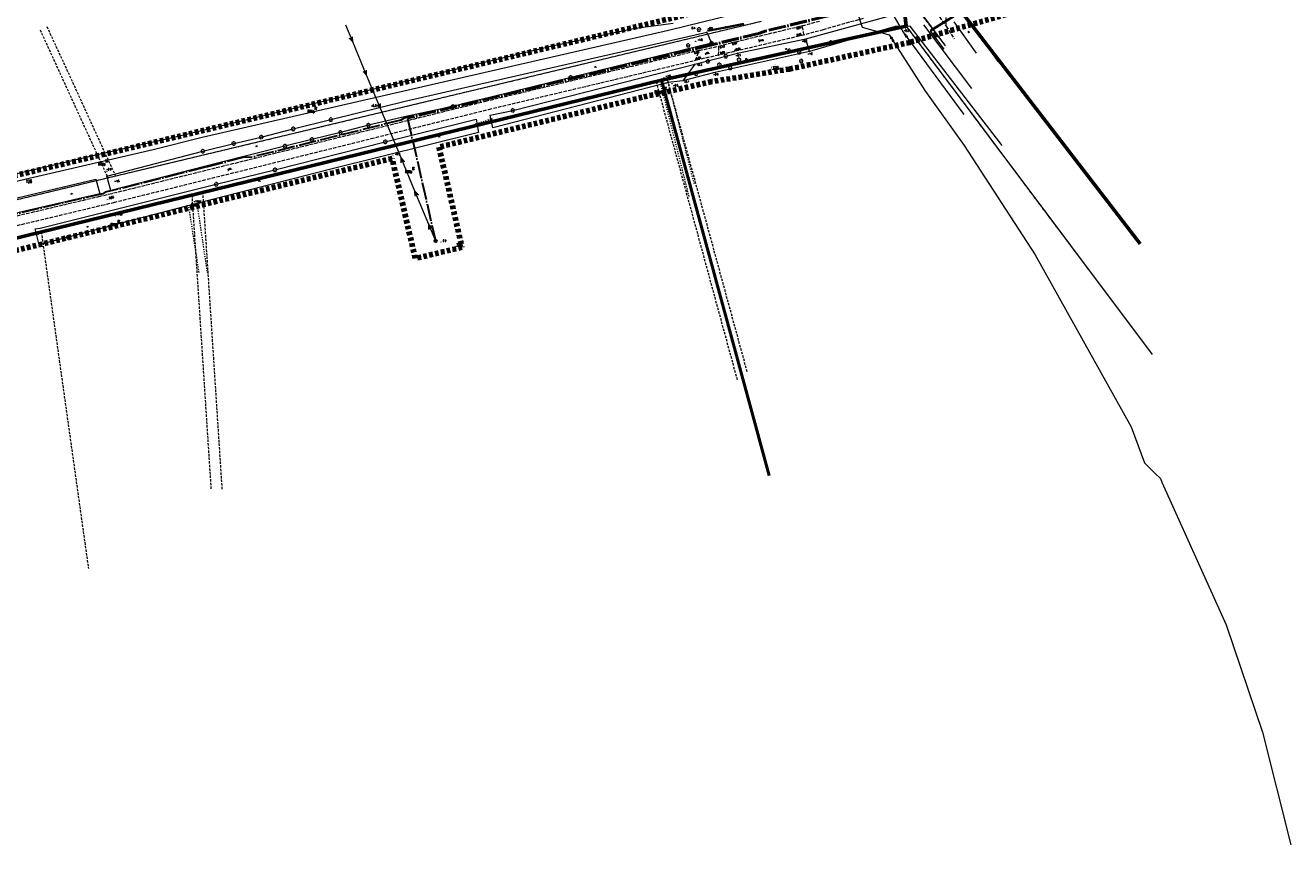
# Model space of a CAD drawing. Header units: metres. Extents: x 7389918 to 7395901, y 5992959 to 5996029.
# Tile 47 of 66: x 7394259 to 7394786, y 5994137 to 5994478. Entities that reach past the tile are written whole.
import ezdxf
from ezdxf.enums import TextEntityAlignment as Align

# ---------------------------------------------------------------- set-up
doc = ezdxf.new("R2010")
doc.units = ezdxf.units.M
doc.header["$MEASUREMENT"] = 0
for name, pattern in [('1', [0]), ('2', [1.5, 1, -0.5]), ('2_OTKJ', [2, 1.5, -0.5]), ('2_OTKR', [0]), ('2_OTWM', [1, 0.5, -0.5]), ('4', [2.5, 1.5, -1]), ('4_SUEP_A', [0]), ('4_SULO', [0]), ('4_SUTP_A', [0]), ('4_SUWP', [0]), ('ACAD_ISO04W100', [30, 24, -3, 0, -3])]:
    doc.linetypes.add(name, pattern=pattern)
doc.layers.get('0').update_dxf_attribs({"color": 250, "linetype": 'CONTINUOUS', "lineweight": 100})
for name, color, linetype, lineweight in [('# Orlen Projekt - granice nieustalone do ustalenia', 6, 'CONTINUOUS', 100), ('# projektowana LNSN', 10, 'CONTINUOUS', 30), ('_proj. linia kablowa SN', 10, 'ACAD_ISO04W100', 30), ('Dzialki', 7, '1', 18), ('GRANICE_ZLE_L_0', 2, '1', 50), ('Numery_dzialek', 7, 'CONTINUOUS', 13), ('OTK_E_T_0', 7, 'CONTINUOUS', 0), ('OTK_E_T_4', 7, 'CONTINUOUS', 0), ('OTK_L_0', 7, '2_OTKJ', 18), ('OTK_L_5', 7, 'CONTINUOUS', 18), ('OTK_L_8', 7, 'CONTINUOUS', 35), ('OTO_L_0', 7, 'CONTINUOUS', 35), ('OTR_T_0', 7, 'CONTINUOUS', 18), ('OTR_T_1', 7, 'CONTINUOUS', 18), ('OTW_L_3', 7, 'CONTINUOUS', 18), ('SUEP_L_0', 1, '4_SUEP_A', 18), ('SUL_L_1', 7, '4_SULO', 35), ('SUP_T_2', 7, 'CONTINUOUS', 18), ('SUWP_L_0', 5, '4_SUWP', 18), ('SUWR_T_0', 5, 'CONTINUOUS', 18)]:
    doc.layers.add(name, color=color, linetype=linetype, lineweight=lineweight)
for name, color, linetype, lineweight, true_color in [('Kontury', 7, '2', 18, 0x008000), ('Numery_konturow', 7, 'CONTINUOUS', 13, 0x008000), ('Numery_uzytkow', 7, 'CONTINUOUS', 13, 0x008000), ('OTZ_T_0', 7, 'CONTINUOUS', 18, 0x008000), ('SUTP_L_0', 7, '4_SUTP_A', 18, 0xff9100), ('SUTR_T_0', 7, 'CONTINUOUS', 18, 0xff9100), ('Uzytki', 7, '2', 18, 0x008000), ('ZAKRES_L_0', 7, '4', 100, 0x008080)]:
    doc.layers.add(name, color=color, linetype=linetype, lineweight=lineweight, true_color=true_color)
doc.styles.get("Standard").update_dxf_attribs({"font": 'Simplex.SHX', "width": 0.75})

# ---------------------------------------------------------------- blocks, each defined once
blk = doc.blocks.new('2_OTRS')
at = {"linetype": 'Continuous'}
blk.add_circle((0, 0), 0.045, dxfattribs=at)
blk = doc.blocks.new('2_OTRN')
at = {"linetype": 'Continuous'}
blk.add_circle((0, 0), 0.045, dxfattribs=at)
blk = doc.blocks.new('2_OTZL')
at = {"linetype": 'Continuous'}
blk.add_circle((0, 0), 0.045, dxfattribs=at)
for centre, start, end in [((-0.36, 0.12), 102.1445, 221.86), ((0, 0.38), 30.1401, 149.8599), ((0.36, 0.12), 318.14, 77.8555), ((-0.22, -0.3), 174.1482, 293.8542), ((0.22, -0.3), 246.1458, 5.8518)]:
    blk.add_arc(centre, 0.375, start, end, dxfattribs=at)
blk = doc.blocks.new('4_SUPP')
at = {"linetype": 'Continuous'}
blk.add_circle((0, 0), 0.25, dxfattribs=at)
blk = doc.blocks.new('4_SUPS')
at = {"linetype": 'Continuous'}
blk.add_circle((0, 0), 0.0625, dxfattribs=at)

msp = doc.modelspace()

# ---------------------------------------------------------------- linework, layer by layer
at = {"layer": '# Orlen Projekt - granice nieustalone do ustalenia', "linetype": '1', "lineweight": 60}
for p, q in [((7394625.77, 5994478.16), (7394624.14, 5994493.85)), ((7394647.56, 5994485.73), (7394723.13, 5994387.48)), ((7394523.96, 5994455.59), (7394625.77, 5994478.16)), ((7394202.23, 5994376.95), (7394523.96, 5994455.59))]:
    msp.add_line(p, q, dxfattribs=at)
at = {"layer": '# projektowana LNSN', "linetype": 'ACAD_ISO04W100', "ltscale": 0.3}
for points in [[(7394597.05, 5994485.66), (7394597.22, 5994484.97), (7394595.92, 5994484.67), (7394593.23, 5994482.6), (7394567.38, 5994476.3), (7394564.81, 5994475.4), (7394544.91, 5994470.55), (7394418.21, 5994440.1), (7394416.84, 5994439.77), (7394415.48, 5994439.01), (7394352.8, 5994423.4), (7394350.25, 5994423.53), (7394334.18, 5994419.42), (7394324.26, 5994416.89), (7394292.51, 5994408.96), (7394291.43, 5994408.37), (7393856.35, 5994307.57)], [(7394597.59, 5994485.78), (7394597.89, 5994484.59), (7394595.99, 5994484.15), (7394595.99, 5994484.15), (7394593.35, 5994482.11), (7394567.54, 5994475.83), (7394564.93, 5994474.91), (7394545.03, 5994470.07), (7394418.34, 5994439.62), (7394429.92, 5994388.9)]]:
    msp.add_lwpolyline(points, dxfattribs=at)
at = {"layer": '_proj. linia kablowa SN', "linetype": 'Continuous'}
msp.add_circle((7394430.01, 5994388.67, 10.14), 0.5, dxfattribs=at)
at = {"layer": 'Dzialki'}
for p, q in [((7394625.77, 5994478.16), (7394624.14, 5994493.85)), ((7394723.13, 5994387.48), (7394647.56, 5994485.73)), ((7394565.48, 5994480.06), (7394101.08, 5994368.72)), ((7394523.96, 5994455.59), (7394625.77, 5994478.16)), ((7394625.77, 5994478.16), (7394728.18, 5994341.4)), ((7394202.23, 5994376.95), (7394523.96, 5994455.59)), ((7394523.96, 5994455.59), (7394568.84, 5994291.11))]:
    msp.add_line(p, q, dxfattribs=at)
at = {"layer": 'GRANICE_ZLE_L_0'}
msp.add_line((7394523.96, 5994455.59), (7394568.84, 5994291.11), dxfattribs=at)
at = {"layer": 'Kontury'}
for p, q in [((7394723.13, 5994387.48), (7394647.56, 5994485.73)), ((7394565.48, 5994480.06), (7394296.82, 5994415.65)), ((7394265.35, 5994476.58), (7394293.65, 5994414.89)), ((7394268.25, 5994477.92), (7394296.82, 5994415.65)), ((7394526.41, 5994456.13), (7394625.77, 5994478.16)), ((7394625.77, 5994478.16), (7394701.78, 5994376.66)), ((7394333.16, 5994408.95), (7394521.73, 5994455.04)), ((7394521.73, 5994455.04), (7394523.96, 5994455.59)), ((7394521.73, 5994455.04), (7394555.43, 5994331.09)), ((7394523.96, 5994455.59), (7394526.41, 5994456.13)), ((7394523.96, 5994455.59), (7394568.84, 5994291.11)), ((7394559.65, 5994334.29), (7394526.41, 5994456.13)), ((7394293.65, 5994414.89), (7394157.5, 5994382.25)), ((7394296.82, 5994415.65), (7394293.65, 5994414.89)), ((7394265.87, 5994392.51), (7394328.54, 5994407.82)), ((7394328.54, 5994407.82), (7394333.16, 5994408.95)), ((7394328.54, 5994407.82), (7394336.5, 5994285.47)), ((7394341.19, 5994285.41), (7394333.16, 5994408.95)), ((7394204.1, 5994377.41), (7394265.87, 5994392.51)), ((7394265.87, 5994392.51), (7394285.49, 5994252.33))]:
    msp.add_line(p, q, dxfattribs=at)
at = {"layer": 'OTK_L_0', "linetype": '2_OTKJ'}
for p, q in [((7394627.58, 5994497.89), (7394642.47, 5994478.16)), ((7394582.61, 5994478.31), (7394589.73, 5994480.2)), ((7394607.98, 5994481.35), (7394591.28, 5994476.62)), ((7394642.19, 5994469.93), (7394632.38, 5994482.87)), ((7394642.47, 5994478.16), (7394642.39, 5994484.66)), ((7394553.01, 5994471.19), (7394582.61, 5994478.31)), ((7394583.28, 5994474.44), (7394582.61, 5994478.31)), ((7394591.28, 5994476.62), (7394583.28, 5994474.44)), ((7394642.47, 5994478.16), (7394645.8, 5994472.78)), ((7394539.72, 5994468.03), (7394547.9, 5994469.76)), ((7394547.74, 5994466.03), (7394547.9, 5994469.76)), ((7394547.9, 5994469.76), (7394553.01, 5994471.19)), ((7394583.28, 5994474.44), (7394554.2, 5994467.55)), ((7394539.72, 5994468.03), (7394451.23, 5994446.88)), ((7394538.1, 5994463.9), (7394539.72, 5994468.03)), ((7394547.74, 5994466.03), (7394538.1, 5994463.9)), ((7394554.2, 5994467.55), (7394547.74, 5994466.03)), ((7394452.06, 5994443.48), (7394538.1, 5994463.9)), ((7394451.23, 5994446.88), (7394402.3, 5994434.8)), ((7394403.16, 5994431.31), (7394452.06, 5994443.48)), ((7394402.3, 5994434.8), (7394295.22, 5994408.35)), ((7394296.06, 5994404.74), (7394403.16, 5994431.31)), ((7394290.25, 5994407.19), (7394153.43, 5994375.04)), ((7394295.22, 5994408.35), (7394290.25, 5994407.19)), ((7394154.62, 5994370.96), (7394291.09, 5994403.59)), ((7394291.09, 5994403.59), (7394296.06, 5994404.74))]:
    msp.add_line(p, q, dxfattribs=at)
at = {"layer": 'OTK_L_5', "linetype": '2_OTKR'}
for p, q in [((7394584, 5994472.77), (7394618.46, 5994482.26)), ((7394655.03, 5994466.86), (7394645.74, 5994479.98)), ((7394651.83, 5994480.76), (7394663.95, 5994463.42)), ((7394417.89, 5994446.97), (7394542.82, 5994475.61)), ((7394542.82, 5994475.61), (7394544.79, 5994471.04)), ((7394621.29, 5994477.93), (7394585.6, 5994467.5)), ((7394627.48, 5994478.17), (7394621.29, 5994477.93)), ((7394665.77, 5994428.48), (7394627.48, 5994478.17)), ((7394632.98, 5994478.68), (7394652.97, 5994452.18)), ((7394544.79, 5994471.04), (7394486.21, 5994456.8)), ((7394555.58, 5994466.87), (7394584, 5994472.77)), ((7394585.6, 5994467.5), (7394584, 5994472.77)), ((7394537.93, 5994462.28), (7394555.58, 5994466.87)), ((7394585.6, 5994467.5), (7394545.58, 5994458.75)), ((7394462.09, 5994443.05), (7394537.93, 5994462.28)), ((7394537.93, 5994462.28), (7394532.87, 5994455.4)), ((7394545.58, 5994458.75), (7394532.87, 5994455.4)), ((7394486.21, 5994456.8), (7394437.15, 5994444.69)), ((7394523.75, 5994453.88), (7394453.83, 5994435.75)), ((7394526.66, 5994454.71), (7394523.75, 5994453.88)), ((7394532.87, 5994455.4), (7394526.66, 5994454.71)), ((7394386.37, 5994439.21), (7394417.89, 5994446.97)), ((7394437.15, 5994444.69), (7394417.57, 5994440.54)), ((7394452.7, 5994441.02), (7394462.09, 5994443.05)), ((7394370.75, 5994435.34), (7394386.37, 5994439.21)), ((7394417.57, 5994440.54), (7394402.03, 5994436.86)), ((7394409.05, 5994429.95), (7394446.91, 5994439.46)), ((7394446.91, 5994439.46), (7394447.9, 5994433.81)), ((7394453.83, 5994435.75), (7394452.7, 5994441.02)), ((7394357.43, 5994431.93), (7394370.75, 5994435.34)), ((7394390.38, 5994433.87), (7394378.53, 5994430.92)), ((7394447.9, 5994433.81), (7394386.38, 5994418.64)), ((7394402.03, 5994436.86), (7394390.38, 5994433.87)), ((7394333.1, 5994426.08), (7394345.96, 5994429.26)), ((7394367.29, 5994428.15), (7394339.73, 5994421.17)), ((7394345.96, 5994429.26), (7394357.43, 5994431.93)), ((7394363.13, 5994418.28), (7394409.05, 5994429.95)), ((7394378.53, 5994430.92), (7394367.29, 5994428.15)), ((7394293.11, 5994415.69), (7394333.1, 5994426.08)), ((7394339.73, 5994421.17), (7394294.89, 5994409.7)), ((7394386.38, 5994418.64), (7394330.64, 5994404.29)), ((7394338.7, 5994412.29), (7394363.13, 5994418.28)), ((7394191.38, 5994391.62), (7394288.63, 5994414.37)), ((7394265.39, 5994394.1), (7394338.7, 5994412.29)), ((7394288.63, 5994414.37), (7394290.18, 5994408.39)), ((7394294.89, 5994409.7), (7394293.11, 5994415.69)), ((7394290.18, 5994408.39), (7394201.77, 5994387.89)), ((7394327.22, 5994403.48), (7394277.12, 5994390.24)), ((7394330.64, 5994404.29), (7394327.22, 5994403.48)), ((7394263.36, 5994393.76), (7394265.39, 5994394.1)), ((7394264.97, 5994387.08), (7394263.36, 5994393.76)), ((7394277.12, 5994390.24), (7394266.94, 5994387.64)), ((7394266.94, 5994387.64), (7394264.97, 5994387.08))]:
    msp.add_line(p, q, dxfattribs=at)
at = {"layer": 'OTK_L_8', "linetype": '2_OTKJ'}
for p, q in [((7394448.34, 5994437.67), (7394447.86, 5994437.51)), ((7394449.29, 5994438), (7394448.81, 5994437.83)), ((7394450.24, 5994438.32), (7394449.76, 5994438.16)), ((7394451.19, 5994438.65), (7394450.71, 5994438.49)), ((7394452.14, 5994438.98), (7394451.66, 5994438.82)), ((7394453.09, 5994439.31), (7394452.61, 5994439.14)), ((7394453.3, 5994439.75), (7394453.09, 5994439.31)), ((7394453.53, 5994439.09), (7394453.09, 5994439.31)), ((7394446.91, 5994437.18), (7394446.47, 5994437.4)), ((7394446.91, 5994437.18), (7394446.7, 5994436.73)), ((7394447.39, 5994437.34), (7394446.91, 5994437.18)), ((7394259.83, 5994391.07), (7394259.36, 5994391)), ((7394260.78, 5994391.21), (7394260.31, 5994391.14)), ((7394261.73, 5994391.35), (7394261.26, 5994391.28)), ((7394262.68, 5994391.49), (7394262.21, 5994391.42)), ((7394263.63, 5994391.63), (7394263.16, 5994391.56)), ((7394264.58, 5994391.77), (7394264.11, 5994391.7)), ((7394264.88, 5994392.16), (7394264.58, 5994391.77)), ((7394264.98, 5994391.47), (7394264.58, 5994391.77))]:
    msp.add_line(p, q, dxfattribs=at)
at = {"layer": 'OTO_L_0'}
for p, q in [((7394550.69, 5994477.61), (7394543.09, 5994476.12)), ((7394558.29, 5994479.1), (7394550.69, 5994477.61))]:
    msp.add_line(p, q, dxfattribs=at)
msp.add_circle((7394550.69, 5994477.61), 0.17, dxfattribs=at)
at = {"layer": 'OTW_L_3', "linetype": '2_OTWM'}
for p, q in [((7394523.75, 5994453.88), (7394526.66, 5994454.71)), ((7394535.48, 5994407.23), (7394523.75, 5994453.88)), ((7394526.66, 5994454.71), (7394537.64, 5994412.12)), ((7394327.22, 5994403.48), (7394330.64, 5994404.29)), ((7394331.56, 5994375.63), (7394327.22, 5994403.48)), ((7394330.64, 5994404.29), (7394334.91, 5994375.5))]:
    msp.add_line(p, q, dxfattribs=at)
at = {"layer": 'SUEP_L_0', "linetype": '4_SUEP_A'}
for p, q in [((7394395.53, 5994471.54), (7394392.64, 5994478.46)), ((7394394.06, 5994473.09), (7394395.53, 5994471.54)), ((7394394.06, 5994473.09), (7394395.14, 5994472.46)), ((7394395.14, 5994472.46), (7394395.45, 5994473.67)), ((7394395.53, 5994471.54), (7394395.45, 5994473.67)), ((7394401.29, 5994457.69), (7394395.53, 5994471.54)), ((7394399.83, 5994459.25), (7394401.29, 5994457.69)), ((7394399.83, 5994459.25), (7394400.9, 5994458.61)), ((7394400.9, 5994458.61), (7394401.21, 5994459.82)), ((7394401.29, 5994457.69), (7394401.21, 5994459.82)), ((7394407.05, 5994443.84), (7394401.29, 5994457.69)), ((7394405.59, 5994445.4), (7394407.05, 5994443.84)), ((7394405.59, 5994445.4), (7394406.67, 5994444.76)), ((7394406.67, 5994444.76), (7394406.98, 5994445.97)), ((7394407.05, 5994443.84), (7394406.98, 5994445.97)), ((7394415.6, 5994423.29), (7394407.05, 5994443.84)), ((7394421.37, 5994409.44), (7394415.6, 5994423.29)), ((7394415.68, 5994421.16), (7394415.6, 5994423.29)), ((7394415.6, 5994423.29), (7394417.06, 5994421.73)), ((7394415.68, 5994421.16), (7394415.99, 5994422.37)), ((7394415.99, 5994422.37), (7394417.06, 5994421.73)), ((7394427.13, 5994395.59), (7394421.37, 5994409.44)), ((7394421.44, 5994407.31), (7394421.37, 5994409.44)), ((7394421.37, 5994409.44), (7394422.83, 5994407.88)), ((7394421.44, 5994407.31), (7394421.75, 5994408.52)), ((7394421.75, 5994408.52), (7394422.83, 5994407.88)), ((7394430.01, 5994388.67), (7394427.13, 5994395.59)), ((7394427.21, 5994393.46), (7394427.13, 5994395.59)), ((7394427.13, 5994395.59), (7394428.59, 5994394.04)), ((7394427.21, 5994393.46), (7394427.52, 5994394.67)), ((7394427.52, 5994394.67), (7394428.59, 5994394.04))]:
    msp.add_line(p, q, dxfattribs=at)
at = {"layer": 'SUL_L_1', "linetype": '4_SULO'}
msp.add_line((7394636.11, 5994476.3), (7394645.65, 5994482.3), dxfattribs=at)
at = {"layer": 'SUTP_L_0', "linetype": '4_SUTP_A'}
for p, q in [((7394625.65, 5994492.13), (7394641.72, 5994470.3)), ((7394620.71, 5994482.22), (7394624.56, 5994475.61)), ((7394636.11, 5994476.3), (7394645.65, 5994482.3)), ((7394512.16, 5994477.02), (7394477.9, 5994469.69)), ((7394528.83, 5994479.28), (7394512.16, 5994477.02)), ((7394624.56, 5994475.61), (7394649.82, 5994441.29)), ((7394636.13, 5994475.88), (7394636.11, 5994476.3)), ((7394641.62, 5994468.54), (7394636.13, 5994475.88)), ((7394477.9, 5994469.69), (7394323.39, 5994432.32)), ((7394323.39, 5994432.32), (7394289.89, 5994424.63)), ((7394289.89, 5994424.63), (7394109.76, 5994382.45))]:
    msp.add_line(p, q, dxfattribs=at)
at = {"layer": 'SUWP_L_0', "linetype": '4_SUWP'}
for p, q in [((7394526.89, 5994476.51), (7394587.07, 5994491.24)), ((7394603.32, 5994490.41), (7394607.43, 5994477.73)), ((7394426.5, 5994453.41), (7394526.89, 5994476.51)), ((7394607.43, 5994477.73), (7394618.73, 5994474.52)), ((7394618.73, 5994474.52), (7394633.64, 5994451.3)), ((7394332.77, 5994431.86), (7394426.5, 5994453.41)), ((7394633.64, 5994451.3), (7394650.01, 5994428.4)), ((7394312.43, 5994426.82), (7394332.77, 5994431.86)), ((7394650.01, 5994428.4), (7394679.44, 5994382.88)), ((7394217.25, 5994404.75), (7394312.43, 5994426.82)), ((7394679.44, 5994382.88), (7394719.41, 5994311.32)), ((7394719.41, 5994311.32), (7394725.03, 5994296.34)), ((7394725.03, 5994296.34), (7394729.23, 5994292.05)), ((7394729.23, 5994292.05), (7394731.65, 5994289.83)), ((7394731.65, 5994289.83), (7394732.24, 5994288.36)), ((7394732.24, 5994288.36), (7394758.95, 5994228.94)), ((7394758.95, 5994228.94), (7394774.17, 5994184.26)), ((7394774.17, 5994184.26), (7394785.83, 5994137.42))]:
    msp.add_line(p, q, dxfattribs=at)
at = {"layer": 'Uzytki'}
for p, q in [((7394625.77, 5994478.16), (7394624.14, 5994493.85)), ((7394723.13, 5994387.48), (7394647.56, 5994485.73)), ((7394565.48, 5994480.06), (7394296.82, 5994415.65)), ((7394265.35, 5994476.58), (7394293.65, 5994414.89)), ((7394268.25, 5994477.92), (7394296.82, 5994415.65)), ((7394526.41, 5994456.13), (7394625.77, 5994478.16)), ((7394625.77, 5994478.16), (7394701.78, 5994376.66)), ((7394333.16, 5994408.95), (7394521.73, 5994455.04)), ((7394521.73, 5994455.04), (7394523.96, 5994455.59)), ((7394521.73, 5994455.04), (7394555.43, 5994331.09)), ((7394523.96, 5994455.59), (7394526.41, 5994456.13)), ((7394559.65, 5994334.29), (7394526.41, 5994456.13)), ((7394293.65, 5994414.89), (7394157.5, 5994382.25)), ((7394296.82, 5994415.65), (7394293.65, 5994414.89)), ((7394265.87, 5994392.51), (7394328.54, 5994407.82)), ((7394328.54, 5994407.82), (7394333.16, 5994408.95)), ((7394328.54, 5994407.82), (7394336.5, 5994285.47)), ((7394341.19, 5994285.41), (7394333.16, 5994408.95)), ((7394204.1, 5994377.41), (7394265.87, 5994392.51)), ((7394265.87, 5994392.51), (7394285.49, 5994252.33))]:
    msp.add_line(p, q, dxfattribs=at)
at = {"layer": 'ZAKRES_L_0', "linetype": '4'}
for p, q in [((7394096.45, 5994377.91), (7394550.48, 5994486.75)), ((7394688.93, 5994489.33), (7394627.46, 5994471.38)), ((7394627.46, 5994471.38), (7394577.24, 5994460.25)), ((7394577.24, 5994460.25), (7394544.91, 5994455.01)), ((7394544.91, 5994455.01), (7394515.98, 5994448.49)), ((7394515.98, 5994448.49), (7394431.38, 5994427.81)), ((7394431.38, 5994427.81), (7394440.95, 5994386.07)), ((7394411.9, 5994423.05), (7394008.82, 5994324.53)), ((7394421.49, 5994381.42), (7394411.9, 5994423.05)), ((7394440.95, 5994386.07), (7394421.49, 5994381.42))]:
    msp.add_line(p, q, dxfattribs=at)

# ---------------------------------------------------------------- block references
at = {"layer": 'OTR_T_0'}
for p in [(7394582.61, 5994478.31), (7394583.28, 5994474.44), (7394547.9, 5994469.76), (7394553.01, 5994471.19), (7394538.1, 5994463.9), (7394539.72, 5994468.03), (7394547.74, 5994466.03), (7394554.2, 5994467.55), (7394293.46, 5994405.93)]:
    msp.add_blockref('2_OTRS', p, dxfattribs=at)
at = {"layer": 'OTR_T_1'}
for p in [(7394535.76, 5994476.74), (7394542.82, 5994475.61), (7394551.71, 5994478), (7394625.43, 5994477.12), (7394538.19, 5994471.81), (7394584, 5994472.77), (7394555.58, 5994466.87), (7394585.6, 5994467.5), (7394537.93, 5994462.28), (7394545.58, 5994458.75), (7394524.96, 5994456.67), (7394528.38, 5994454.17), (7394532.87, 5994455.4), (7394405.4, 5994444.46), (7394412.27, 5994424.28), (7394293.18, 5994417.57), (7394295.51, 5994413.02), (7394329.21, 5994403.66), (7394296.74, 5994399.16), (7394432.24, 5994388.2)]:
    msp.add_blockref('2_OTRN', p, dxfattribs=at)
at = {"layer": 'OTZ_T_0'}
for p in [(7394539.58, 5994476.68), (7394535.09, 5994470.12), (7394544.79, 5994471.04), (7394594.47, 5994471.27), (7394630.55, 5994473.07), (7394543.29, 5994463.46), (7394550.72, 5994465.6), (7394556.22, 5994464.11), (7394577.22, 5994467.77), (7394581.32, 5994467.24), (7394582.14, 5994463.6), (7394538.45, 5994458.34), (7394548.04, 5994462.04), (7394552.57, 5994460.73), (7394486.21, 5994456.8), (7394437.15, 5994444.69), (7394462.09, 5994443.05), (7394386.37, 5994439.21), (7394402.03, 5994436.86), (7394357.43, 5994431.93), (7394370.75, 5994435.34), (7394390.38, 5994433.87), (7394345.96, 5994429.26), (7394367.29, 5994428.15), (7394378.53, 5994430.92), (7394409.05, 5994429.95), (7394333.1, 5994426.08), (7394363.13, 5994418.28), (7394338.7, 5994412.29), (7394277.12, 5994390.24)]:
    msp.add_blockref('2_OTZL', p, dxfattribs=at)
at = {"layer": 'SUP_T_2'}
msp.add_blockref('4_SUPP', (7394430.01, 5994388.67), dxfattribs=at)
at = {"layer": 'SUTR_T_0'}
for p in [(7394624.56, 5994475.61), (7394636.11, 5994476.3)]:
    msp.add_blockref('4_SUPS', p, dxfattribs=at)
at = {"layer": 'SUWR_T_0'}
msp.add_blockref('4_SUPS', (7394618.73, 5994474.52), dxfattribs=at)

# ---------------------------------------------------------------- texts
at = {"layer": 'Numery_dzialek', "width": 0.7}
for s, p in [('378', (7394570.09, 5994461.27)), ('126', (7394259.3, 5994414.17)), ('375', (7394438.48, 5994387.7))]:
    msp.add_text(s, height=1.25, dxfattribs=at).set_placement(p, align=Align.TOP_LEFT)
at = {"layer": 'Numery_konturow', "width": 0.7}
for s, p in [('ŁII', (7394571.01, 5994461.42)), ('RIIIa', (7394523.92, 5994451.38)), ('ŁII', (7394526.26, 5994451.91)), ('RIIIa', (7394379.59, 5994443.22)), ('RIIIa', (7394292.47, 5994421.3)), ('RIIIa', (7394420.17, 5994418.24)), ('RIIIa', (7394331.11, 5994404.33)), ('RIIIa', (7394297.62, 5994396.14))]:
    msp.add_text(s, height=1.25, dxfattribs=at).set_placement(p, align=Align.TOP_RIGHT)
at = {"layer": 'Numery_uzytkow', "width": 0.7}
for s, p in [('Ł', (7394571.01, 5994461.42)), ('W', (7394524.91, 5994451.62)), ('R', (7394379.59, 5994443.22)), ('W', (7394292.47, 5994421.3)), ('R', (7394420.17, 5994418.24)), ('W', (7394331.11, 5994404.33)), ('R', (7394297.62, 5994396.14))]:
    msp.add_text(s, height=1.25, dxfattribs=at).set_placement(p)
at = {"layer": 'OTK_E_T_0', "lineweight": 9, "width": 0.7}
for s, rotation, p in [('j.mb.', 11.5883, (7394565.51, 5994472.21)), ('j.kb.', 10.9455, (7394543, 5994466.85)), ('j.kb.', 12.9683, (7394344.25, 5994418.58))]:
    msp.add_text(s, height=0.75, rotation=rotation, dxfattribs=at).set_placement(p, align=Align.MIDDLE)
at = {"layer": 'OTK_E_T_4', "lineweight": 9, "width": 0.7}
for rotation, p in [(309.0536, (7394651.98, 5994475.61)), (13.497, (7394559.24, 5994464.68)), (13.707, (7394575.85, 5994468.77)), (13.0173, (7394496.46, 5994461.26)), (17.7472, (7394495.32, 5994448.99)), (8.9083, (7394431.45, 5994432.35)), (13.0173, (7394355.5, 5994428.32)), (8.9083, (7394356.64, 5994413.84)), (13.5391, (7394278.49, 5994408.49)), (8.9083, (7394285.17, 5994394.76))]:
    msp.add_text('w.', height=0.75, rotation=rotation, dxfattribs=at).set_placement(p, align=Align.MIDDLE)
at = {"layer": 'OTR_T_0', "lineweight": 9, "width": 0.7}
for s, rotation, p in [('0.05', 13.4966, (7394580.27, 5994476.85)), ('0.00', 13.4966, (7394580.34, 5994473.97)), ('0.12', 13.4966, (7394548.45, 5994468.94)), ('0.07', 13.4966, (7394553.58, 5994470.29)), ('0.08', 13.4966, (7394537.72, 5994466.55)), ('0.09', 13.4966, (7394538.54, 5994464.2)), ('0.02', 13.4966, (7394548.52, 5994466.48)), ('-0.03', 13.4966, (7394554.29, 5994467.77)), ('0.05', 13.3229, (7394294.21, 5994406.18))]:
    msp.add_text(s, height=0.75, rotation=rotation, dxfattribs=at).set_placement(p)
at = {"layer": 'OTR_T_1', "lineweight": 9, "width": 0.7}
for s, p in [('0.3', (7394536.51, 5994476.99)), ('-0.2', (7394543.17, 5994476.84)), ('-0.6', (7394624.83, 5994475.92)), ('-1.5', (7394538.94, 5994472.06)), ('-0.3', (7394582.42, 5994471.61)), ('-0.1', (7394554.88, 5994465.63)), ('-1.0', (7394584.72, 5994466.25)), ('-0.3', (7394538.67, 5994461.65)), ('-1.8', (7394525.71, 5994456.92)), ('-0.6', (7394528.8, 5994453.15)), ('-0.7', (7394533.28, 5994454.67)), ('-0.9', (7394545.5, 5994457.65)), ('-0.3', (7394403.09, 5994444.69)), ('-0.2', (7394413.02, 5994424.53)), ('-0.9', (7394292.86, 5994418.11)), ('-1.5', (7394296.26, 5994413.27)), ('-1.9', (7394329.2, 5994404.79)), ('-1.9', (7394297.49, 5994399.41)), ('0.2', (7394432.99, 5994388.45))]:
    msp.add_text(s, height=0.75, dxfattribs=at).set_placement(p)
at = {"layer": 'SUTR_T_0', "lineweight": 9, "width": 0.7}
for s, rotation, p in [('-1.9', 306.5449, (7394624.87, 5994475.26)), ('-1.3', 32.1671, (7394637.09, 5994476.94))]:
    msp.add_text(s, height=0.75, rotation=rotation, dxfattribs=at).set_placement(p, align=Align.MIDDLE_LEFT)
at = {"layer": 'SUWR_T_0', "lineweight": 9, "width": 0.7}
msp.add_text('-2.10', height=0.75, rotation=303.2289, dxfattribs=at).set_placement((7394619.08, 5994474.05), align=Align.MIDDLE_LEFT)

doc.saveas('drawing.dxf')
